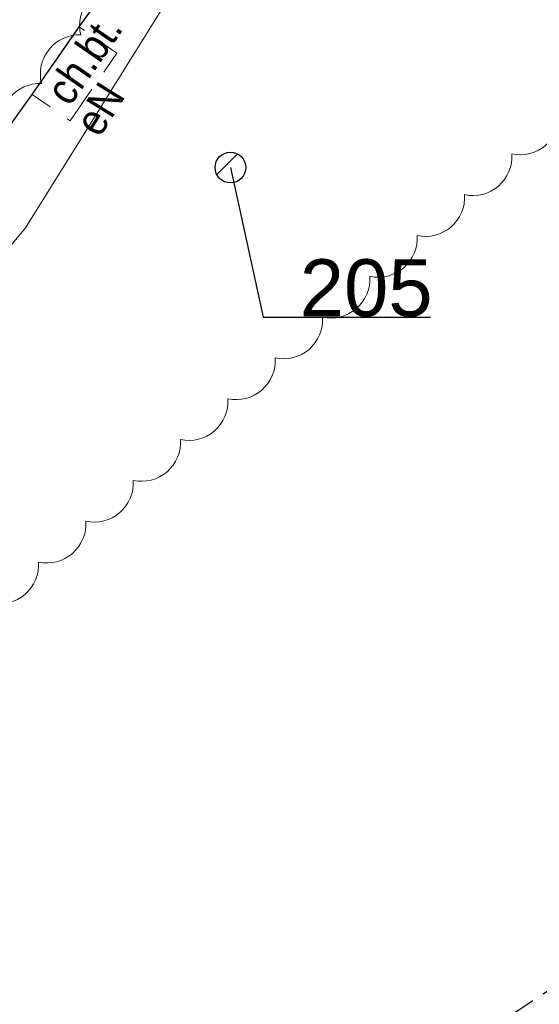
# Model space of a CAD drawing. Header units: metres. Extents: x 6540907 to 6541833, y 5893434 to 5894895.
# Tile 15 of 256: x 6541001 to 6541013, y 5893589 to 5893612. Entities that reach past the tile are written whole.
import ezdxf
from ezdxf import colors
from ezdxf.entities.mleader import LeaderData, LeaderLine
from ezdxf.enums import TextEntityAlignment as Align
from ezdxf.math import Vec2, Vec3

# ---------------------------------------------------------------- set-up
doc = ezdxf.new("R2010")
doc.units = ezdxf.units.M
doc.header["$MEASUREMENT"] = 0
for name, pattern in [('1.0_0.5', [1.5, 1, -0.5]), ('1.5_0.5', [2, 1.5, -0.5]), ('2', [0.8999999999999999, 0.6, -0.3])]:
    doc.linetypes.add(name, pattern=pattern)
doc.layers.get('0').update_dxf_attribs({"color": 2, "linetype": 'CONTINUOUS', "lineweight": 5})
for name, color, linetype, lineweight in [('chodnik', 251, 'CONTINUOUS', 9), ('chodnik-Atr17', 251, 'CONTINUOUS', 9), ('jezdnia', 251, 'CONTINUOUS', 9), ('krawężnik', 251, 'CONTINUOUS', 9), ('przewód elektroenergetyczny podziemny', 251, 'CONTINUOUS', 9), ('przewód elektroenergetyczny podziemny-Atr1', 251, 'CONTINUOUS', 9), ('z_i_drzewa_opis', 7, 'CONTINUOUS', 25), ('Zakres', 252, 'CONTINUOUS', 15)]:
    doc.layers.add(name, color=color, linetype=linetype, lineweight=lineweight)
doc.layers.add('z_i_masywy_grupy', color=7, linetype='CONTINUOUS', lineweight=13, true_color=0x7f926c)
doc.styles.add('Opisowy', font='arial.ttf')
doc.styles.get("Standard").update_dxf_attribs({"font": 'Arial', "width": 0.75})

# ---------------------------------------------------------------- blocks, each defined once
blk = doc.blocks.new('_None')
blk = doc.blocks.new('punkt')
h = blk.add_hatch()
h.set_pattern_fill('ANSI32', color=256, scale=0.2)
h.set_pattern_definition([(45, (-4781848.87, -5644337.08), (-1.347038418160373, 1.347038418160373), []), (45, (-4781847.971974, -5644337.08), (-1.347038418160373, 1.347038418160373), [])])
edge = h.paths.add_edge_path()
edge.add_arc((0, 0), 0.2429884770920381, 0, 360)
blk.add_circle((0, 0), 0.2429884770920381)

msp = doc.modelspace()

# ---------------------------------------------------------------- linework, layer by layer
at = {"layer": 'chodnik', "linetype": '1.0_0.5', "lineweight": 18, "flags": 128}
msp.add_lwpolyline([(6541002.44, 5893611.97315408), (6541001.31, 5893610.35315408), (6541002.22, 5893609.72315408), (6541003.34, 5893611.34315408)], close=True, dxfattribs=at)
at = {"layer": 'jezdnia', "linetype": '1.5_0.5', "lineweight": 18, "flags": 128}
msp.add_lwpolyline([(6540921.23, 5893551.93315408), (6540924.81, 5893548.55315408), (6540929.08, 5893553.073154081), (6540942.44, 5893566.90315408), (6540948.83, 5893570.67315408), (6540957.35, 5893575.64315408), (6540959.24, 5893576.69315408), (6540967.4, 5893581.43315408), (6540969.59, 5893582.73315408), (6540972.14, 5893584.13315408), (6540973.93, 5893585.13315408), (6540977.19, 5893587.02315408), (6540983.03, 5893590.913154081), (6540987.16, 5893594.46315408), (6540988.5, 5893595.80315408), (6540993.97, 5893601.25315408), (6540998.31, 5893606.163154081), (6541001.31, 5893610.35315408), (6541002.44, 5893611.97315408), (6541003.89, 5893613.98315408), (6541005.24, 5893615.203154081), (6541007.68, 5893616.12315408), (6541010.72, 5893616.493154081), (6541014.25, 5893615.85315408), (6541018.77, 5893614.05315408), (6541020.68, 5893616.033154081), (6541015.79, 5893620.743154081), (6541014.35, 5893622.97315408), (6541014.44, 5893625.493154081), (6541015.79, 5893627.06315408), (6541031.2, 5893636.72315408), (6541029.11, 5893639.573154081), (6541014.27, 5893631.14315408), (6541013.09, 5893631.25315408), (6541012.73, 5893632.283154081), (6541014.9, 5893639.033154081), (6541015.56, 5893640.76315408), (6541016.28, 5893642.47315408), (6541018.17, 5893645.953154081), (6541014.81, 5893647.663154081), (6541010.45, 5893637.27315408), (6541005.96, 5893626.09315408), (6541002.87, 5893619.84315408), (6540997.93, 5893612.26315408), (6540994.91, 5893608.243154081), (6540988.4, 5893601.17315408), (6540982.23, 5893595.40315408), (6540975.63, 5893590.783154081), (6540966.12, 5893585.26315408), (6540958.27, 5893580.93315408), (6540948.75, 5893575.42315408), (6540936.8, 5893567.97315408), (6540932.82, 5893564.93315408)], close=True, dxfattribs=at)
at = {"layer": 'krawężnik', "linetype": 'Continuous', "lineweight": 25, "flags": 128}
msp.add_lwpolyline([(6540924.81, 5893548.55315408), (6540929.08, 5893553.073154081), (6540942.44, 5893566.90315408), (6540948.83, 5893570.67315408), (6540957.35, 5893575.64315408), (6540959.24, 5893576.69315408), (6540967.4, 5893581.43315408), (6540969.59, 5893582.73315408), (6540972.14, 5893584.13315408), (6540973.93, 5893585.13315408), (6540977.19, 5893587.02315408), (6540983.03, 5893590.913154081), (6540987.16, 5893594.46315408), (6540988.5, 5893595.80315408), (6540993.97, 5893601.25315408), (6540998.31, 5893606.163154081), (6541001.31, 5893610.35315408), (6541002.44, 5893611.97315408), (6541003.89, 5893613.98315408), (6541005.24, 5893615.203154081), (6541007.68, 5893616.12315408), (6541010.72, 5893616.493154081), (6541014.25, 5893615.85315408), (6541018.77, 5893614.05315408)], dxfattribs=at)
at = {"layer": 'przewód elektroenergetyczny podziemny', "linetype": 'Continuous', "lineweight": 18, "flags": 128}
msp.add_lwpolyline([(6540997.07, 5893604.13315408), (6540998.04, 5893603.413154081), (6541001.15, 5893607.15315408), (6541005.06, 5893613.43315408), (6541007.43, 5893615.363154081), (6541009.86, 5893618.533154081), (6541013.14, 5893622.17315408), (6541014.47, 5893623.663154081), (6541014.66, 5893624.85315408), (6541015.58, 5893625.94315408), (6541027.31, 5893633.953154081), (6541032.91, 5893637.37315408), (6541037.93, 5893640.89315408), (6541041.46, 5893643.94315408), (6541042.85, 5893645.21315408)], dxfattribs=at)
at = {"layer": 'z_i_masywy_grupy', "linetype": 'Continuous'}
for points in [[(6541003.419690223, 5893612.949975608, 0.5000000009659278), (6541002.477048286, 5893611.783173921, 0.4999999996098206), (6541001.534406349, 5893610.616372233, 0.4999999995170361), (6541000.591764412, 5893609.449570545, 0.4999999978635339), (6540999.649122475, 5893608.282768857, 0.4999999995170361), (6540998.706480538, 5893607.115967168, 0.4999999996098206), (6540997.7638386, 5893605.949165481, 0.4999999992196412), (6540996.821196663, 5893604.782363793, 0.4999999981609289), (6540995.878554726, 5893603.615562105, 0.4999999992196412), (6540994.935912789, 5893602.448760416, 0.4999999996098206), (6540993.993270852, 5893601.281958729, 0.5000000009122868), (6540992.975624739, 5893600.180075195, 0.5000000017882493), (6540991.956080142, 5893599.07983485, 0.5), (6540990.936535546, 5893597.979594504, 0.5000000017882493), (6540989.916990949, 5893596.879354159, 0.5), (6540988.897446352, 5893595.779113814, 0.5000000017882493), (6540987.877901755, 5893594.678873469, 0.5), (6540986.858357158, 5893593.578633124, 0.499999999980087), (6540985.823614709, 5893592.495933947, 0.5), (6540984.589385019, 5893591.643480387, 0.5000000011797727), (6540983.355155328, 5893590.791026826, 0.5)], [(6540988.96284216, 5893588.365336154, 0.5000000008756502), (6540990.099108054, 5893589.344570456, 0.5000000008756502), (6540991.235373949, 5893590.323804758, 0.5000000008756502), (6540992.371639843, 5893591.303039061, 0.5000000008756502), (6540993.507905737, 5893592.282273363, 0.5000000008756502), (6540994.644171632, 5893593.261507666, 0.5000000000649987), (6540995.780437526, 5893594.240741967, 0.4999999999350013), (6540996.916703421, 5893595.21997627, 0.4999999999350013), (6540998.052969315, 5893596.199210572, 0.4999999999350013), (6540999.189235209, 5893597.178444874, 0.4999999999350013), (6541000.325501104, 5893598.157679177, 0.4999999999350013), (6541001.461766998, 5893599.136913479, 0.4999999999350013), (6541002.598032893, 5893600.116147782, 0.4999999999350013), (6541003.734298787, 5893601.095382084, 0.5000000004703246), (6541004.870564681, 5893602.074616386, 0.5000000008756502), (6541006.006830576, 5893603.053850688, 0.5000000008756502), (6541007.14309647, 5893604.03308499, 0.5000000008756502), (6541008.279362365, 5893605.012319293, 0.5000000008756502), (6541009.415628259, 5893605.991553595, 0.5000000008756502), (6541010.551894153, 5893606.970787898, 0.5000000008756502), (6541011.688160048, 5893607.9500222, 0.5000000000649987), (6541012.824425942, 5893608.929256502, 0.4999999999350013), (6541013.960691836, 5893609.908490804, 0.5000000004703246)]]:
    msp.add_lwpolyline(points, format="xyb", dxfattribs=at)
at = {"layer": 'Zakres', "linetype": '2', "lineweight": 25, "flags": 128}
msp.add_lwpolyline([(6540930.81, 5893582.59315408), (6540952.62, 5893547.953154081), (6541020.61, 5893593.493154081), (6541060.25, 5893600.48315408), (6541133.37, 5893522.23315408), (6541132.66, 5893437.243154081), (6541235.67, 5893475.79315408), (6541230.54, 5893517.48315408), (6541183.33, 5893542.453154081), (6541196.93, 5893611.19315408), (6541212.33, 5893616.96315408), (6541232.27, 5893624.283154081), (6541273.87, 5893613.18315408), (6541300.52, 5893614.98315408), (6541358.25, 5893602.79315408), (6541525.85, 5893511.00315408), (6541649.47, 5893497.04315408), (6541682.61, 5893534.08115408)], dxfattribs=at)

# ---------------------------------------------------------------- block references
at = {"layer": 'z_i_drzewa_opis', "ltscale": 0.01, "xscale": 1.520278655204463, "yscale": 1.520278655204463, "zscale": 1.520278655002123}
msp.add_blockref('punkt', (6541006.069819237, 5893608.600537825), dxfattribs=at)

# ---------------------------------------------------------------- texts
at = {"layer": 'chodnik-Atr17', "width": 0.9}
msp.add_text('ch.bt.', height=0.75, rotation=55.34100000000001, dxfattribs=at).set_placement((6541001.9, 5893610.25315408), align=Align.MIDDLE_LEFT)
at = {"layer": 'przewód elektroenergetyczny podziemny-Atr1', "width": 0.9}
msp.add_text('eN', height=0.75, rotation=58.09300000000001, dxfattribs=at).set_placement((6541002.61, 5893609.493154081), align=Align.MIDDLE_LEFT)

# ---------------------------------------------------------------- leaders
at = {"layer": 'z_i_drzewa_opis'}
ml = msp.add_multileader_mtext('Standard', dxfattribs=at)
ml.set_content('205', color=256, style='Opisowy')
ml.set_leader_properties()
ml.set_arrow_properties(name='NONE')
ml.build(insert=Vec2(0, 0))
ml.multileader.update_dxf_attribs({"has_dogleg": 0, "text_left_attachment_type": 6, "text_right_attachment_type": 5, "text_top_attachment_type": 0, "text_bottom_attachment_type": 0, "dogleg_length": 1.91433062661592, "arrow_head_size": 7.005444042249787})
ctx = ml.context
ctx.base_point, ctx.char_height, ctx.arrow_head_size, ctx.landing_gap_size, ctx.plane_origin, ctx.plane_x_axis, ctx.plane_y_axis = Vec3(6541006.858477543, 5893605.008135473), 1.368250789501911, 7.005444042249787, 0.8756805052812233, Vec3(6540999.48735867, 5893600.624071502), Vec3(1, -1.49998432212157e-15), Vec3(1.49998432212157e-15, 1)
ctx.left_attachment, ctx.right_attachment, ctx.attachment_type = 6, 5, 2
notes = []
notes.append((ctx, [(1, (1, 1, 0), (6541003.817920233, 5893605.008135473), (1, -1.49998432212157e-15), 3.040557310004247, [(0, [(6541006.069819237, 5893608.600537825), (6541006.858477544, 5893605.008135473), (6541006.858477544, 5893605.008135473), (6541006.858477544, 5893605.008135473), (6541006.858477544, 5893605.008135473), (6541006.858477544, 5893605.008135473), (6541006.858477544, 5893605.008135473), (6541006.858477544, 5893605.008135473), (6541006.858477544, 5893605.008135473), (6541006.858477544, 5893605.008135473), (6541006.858477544, 5893605.008135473), (6541006.858477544, 5893605.008135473), (6541006.858477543, 5893605.008135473), (6541006.858477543, 5893605.008135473), (6541006.858477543, 5893605.008135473), (6541006.858477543, 5893605.008135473), (6541006.858477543, 5893605.008135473), (6541006.858477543, 5893605.008135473), (6541006.858477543, 5893605.008135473), (6541006.858477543, 5893605.008135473), (6541006.858477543, 5893605.008135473), (6541006.858477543, 5893605.008135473), (6541006.858477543, 5893605.008135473), (6541006.858477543, 5893605.008135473), (6541006.858477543, 5893605.008135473), (6541006.858477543, 5893605.008135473), (6541006.858477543, 5893605.008135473), (6541006.858477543, 5893605.008135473), (6541006.858477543, 5893605.008135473), (6541006.858477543, 5893605.008135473), (6541006.858477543, 5893605.008135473), (6541006.858477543, 5893605.008135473), (6541006.858477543, 5893605.008135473), (6541006.858477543, 5893605.008135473), (6541006.858477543, 5893605.008135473), (6541006.858477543, 5893605.008135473), (6541006.858477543, 5893605.008135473), (6541006.858477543, 5893605.008135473), (6541006.858477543, 5893605.008135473), (6541006.858477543, 5893605.008135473), (6541006.858477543, 5893605.008135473), (6541006.858477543, 5893605.008135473), (6541006.858477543, 5893605.008135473), (6541006.858477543, 5893605.008135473), (6541006.858477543, 5893605.008135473), (6541006.858477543, 5893605.008135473), (6541006.858477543, 5893605.008135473), (6541006.858477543, 5893605.008135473), (6541006.858477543, 5893605.008135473), (6541006.858477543, 5893605.008135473), (6541006.858477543, 5893605.008135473), (6541006.858477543, 5893605.008135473), (6541006.858477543, 5893605.008135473), (6541006.858477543, 5893605.008135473), (6541006.858477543, 5893605.008135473), (6541006.858477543, 5893605.008135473), (6541006.858477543, 5893605.008135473), (6541006.858477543, 5893605.008135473), (6541006.858477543, 5893605.008135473), (6541006.858477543, 5893605.008135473), (6541006.858477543, 5893605.008135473), (6541006.858477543, 5893605.008135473), (6541006.858477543, 5893605.008135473), (6541006.858477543, 5893605.008135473), (6541006.858477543, 5893605.008135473), (6541006.858477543, 5893605.008135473), (6541006.858477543, 5893605.008135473), (6541006.858477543, 5893605.008135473), (6541006.858477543, 5893605.008135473), (6541006.858477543, 5893605.008135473), (6541006.858477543, 5893605.008135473), (6541006.858477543, 5893605.008135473), (6541006.858477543, 5893605.008135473), (6541006.858477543, 5893605.008135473), (6541006.858477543, 5893605.008135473), (6541006.858477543, 5893605.008135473), (6541006.858477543, 5893605.008135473), (6541006.858477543, 5893605.008135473), (6541006.858477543, 5893605.008135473), (6541006.858477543, 5893605.008135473), (6541006.858477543, 5893605.008135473), (6541006.858477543, 5893605.008135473), (6541006.858477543, 5893605.008135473), (6541006.858477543, 5893605.008135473), (6541006.858477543, 5893605.008135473), (6541006.858477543, 5893605.008135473), (6541006.858477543, 5893605.008135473), (6541006.858477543, 5893605.008135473), (6541006.858477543, 5893605.008135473), (6541006.858477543, 5893605.008135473), (6541006.858477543, 5893605.008135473), (6541006.858477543, 5893605.008135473), (6541006.858477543, 5893605.008135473), (6541006.858477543, 5893605.008135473), (6541006.858477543, 5893605.008135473), (6541006.858477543, 5893605.008135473), (6541006.858477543, 5893605.008135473), (6541006.858477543, 5893605.008135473), (6541006.858477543, 5893605.008135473), (6541006.858477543, 5893605.008135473), (6541006.858477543, 5893605.008135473), (6541006.858477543, 5893605.008135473), (6541006.858477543, 5893605.008135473), (6541006.858477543, 5893605.008135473), (6541006.858477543, 5893605.008135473), (6541006.858477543, 5893605.008135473), (6541006.858477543, 5893605.008135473), (6541006.858477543, 5893605.008135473), (6541006.858477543, 5893605.008135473), (6541006.858477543, 5893605.008135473), (6541006.858477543, 5893605.008135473), (6541006.858477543, 5893605.008135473), (6541006.858477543, 5893605.008135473), (6541006.858477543, 5893605.008135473), (6541006.858477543, 5893605.008135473), (6541006.858477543, 5893605.008135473), (6541006.858477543, 5893605.008135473), (6541006.858477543, 5893605.008135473), (6541006.858477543, 5893605.008135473), (6541006.858477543, 5893605.008135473), (6541006.858477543, 5893605.008135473), (6541006.858477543, 5893605.008135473), (6541006.858477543, 5893605.008135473), (6541006.858477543, 5893605.008135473), (6541006.858477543, 5893605.008135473), (6541006.858477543, 5893605.008135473), (6541006.858477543, 5893605.008135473), (6541006.858477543, 5893605.008135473), (6541006.858477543, 5893605.008135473), (6541006.858477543, 5893605.008135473), (6541006.858477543, 5893605.008135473), (6541006.858477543, 5893605.008135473), (6541006.858477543, 5893605.008135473), (6541006.858477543, 5893605.008135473), (6541006.858477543, 5893605.008135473), (6541006.858477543, 5893605.008135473)], 256, [])])]))
ctx.mtext.insert, ctx.mtext.text_direction, ctx.mtext.rotation, ctx.mtext.flow_direction = Vec3(6541007.734158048, 5893606.399719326), Vec3(1, -1.49998432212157e-15), -1.49998432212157e-15, 5
for ctx, leaders in notes:
    for number, flags, end, landing, length, lines in leaders:
        leader = LeaderData()
        leader.index, (leader.has_last_leader_line, leader.has_dogleg_vector, leader.attachment_direction) = number, flags
        leader.last_leader_point, leader.dogleg_vector, leader.dogleg_length = Vec3(end), Vec3(landing), length
        for number, points, colour, breaks in lines:
            line = LeaderLine()
            line.index, line.vertices, line.color, line.breaks = number, Vec3.list(points), colors.encode_raw_color(colour), breaks
            leader.lines.append(line)
        ctx.leaders.append(leader)

doc.saveas('drawing.dxf')
